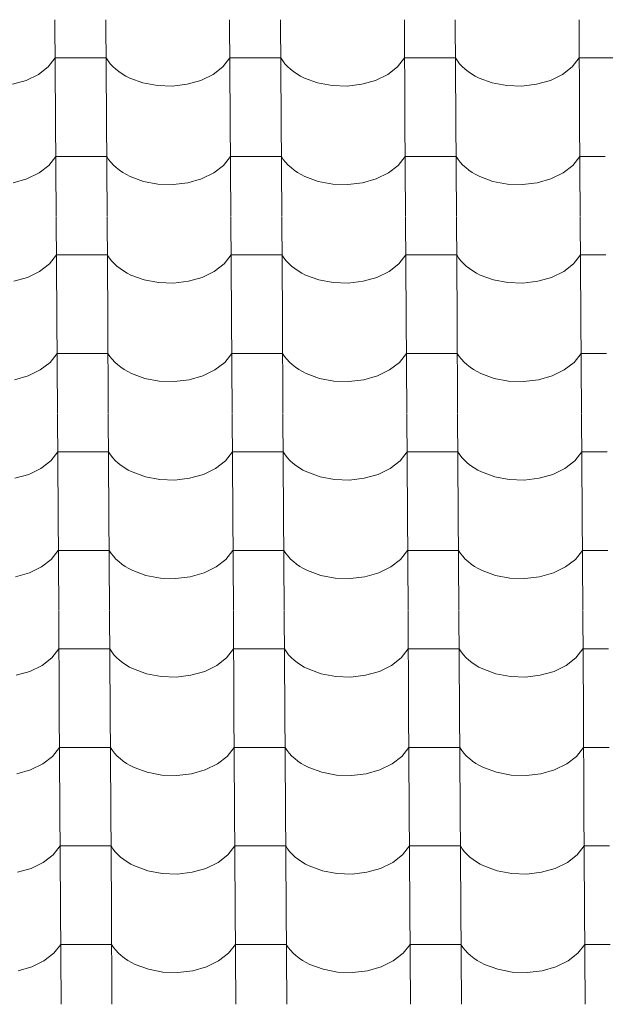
# Model space of a CAD drawing. Header units: millimetres. Extents: x -29001 to 109416, y -1251 to 13451.
# Tile 151 of 163: x -5852 to -5299, y 9032 to 9962. Entities that reach past the tile are written whole.
import ezdxf

# ---------------------------------------------------------------- set-up
doc = ezdxf.new("R2010")
doc.units = ezdxf.units.MM
doc.header["$MEASUREMENT"] = 0
doc.layers.add('POHLED JIŽNÍ_1_Konstrukce - nosné', color=7, linetype='Continuous')
doc.layers.add('POHLED JIŽNÍ_1_Nové_Výplně - Povrchové', color=7, linetype='Continuous')

# ---------------------------------------------------------------- blocks, each defined once
blk = doc.blocks.new('*X1', base_point=(-31394.74, -25864.88))
at = {"layer": 'POHLED JIŽNÍ_1_Nové_Výplně - Povrchové', "color": 21, "linetype": 'Continuous', "lineweight": 20, "true_color": 0xffaaaa}
for p, q in [((-5818.68, 9962.19), (-5818.1, 9869.52)), ((-5770.65, 9962.19), (-5770.07, 9869.52)), ((-5653.69, 9962.19), (-5653.11, 9869.52)), ((-5605.65, 9962.19), (-5605.07, 9869.52)), ((-5488.69, 9962.19), (-5488.11, 9869.52)), ((-5440.65, 9962.19), (-5440.07, 9869.52)), ((-5323.69, 9962.19), (-5323.11, 9869.52)), ((-5825.07, 9917.65), (-5818.46, 9926.04)), ((-5794.44, 9926.04), (-5818.46, 9926.04)), ((-5770.42, 9926.04), (-5794.44, 9926.04)), ((-5770.42, 9926.04), (-5768.58, 9923.24)), ((-5768.58, 9923.24), (-5766.44, 9920.55)), ((-5766.44, 9920.55), (-5764.02, 9917.96)), ((-5660.08, 9917.65), (-5653.46, 9926.04)), ((-5629.44, 9926.04), (-5653.46, 9926.04)), ((-5605.43, 9926.04), (-5629.44, 9926.04)), ((-5605.43, 9926.04), (-5603.58, 9923.24)), ((-5603.58, 9923.24), (-5601.45, 9920.55)), ((-5601.45, 9920.55), (-5599.02, 9917.96)), ((-5495.08, 9917.65), (-5488.46, 9926.04)), ((-5464.45, 9926.04), (-5488.46, 9926.04)), ((-5440.43, 9926.04), (-5464.45, 9926.04)), ((-5440.43, 9926.04), (-5438.59, 9923.24)), ((-5438.59, 9923.24), (-5436.45, 9920.55)), ((-5436.45, 9920.55), (-5434.02, 9917.96)), ((-5330.08, 9917.65), (-5323.47, 9926.04)), ((-5299.45, 9926.04), (-5323.47, 9926.04)), ((-5275.43, 9926.04), (-5299.45, 9926.04)), ((-5834.34, 9910.48), (-5825.07, 9917.65)), ((-5764.02, 9917.96), (-5761.32, 9915.5)), ((-5761.32, 9915.5), (-5758.37, 9913.17)), ((-5758.37, 9913.17), (-5755.17, 9910.99)), ((-5669.34, 9910.48), (-5660.08, 9917.65)), ((-5599.02, 9917.96), (-5596.33, 9915.5)), ((-5596.33, 9915.5), (-5593.37, 9913.17)), ((-5593.37, 9913.17), (-5590.17, 9910.99)), ((-5504.34, 9910.48), (-5495.08, 9917.65)), ((-5434.02, 9917.96), (-5431.33, 9915.5)), ((-5431.33, 9915.5), (-5428.37, 9913.17)), ((-5428.37, 9913.17), (-5425.18, 9910.99)), ((-5339.35, 9910.48), (-5330.08, 9917.65)), ((-5858.82, 9901.16), (-5845.78, 9904.89)), ((-5845.78, 9904.89), (-5834.34, 9910.48)), ((-5755.17, 9910.99), (-5751.75, 9908.97)), ((-5751.75, 9908.97), (-5748.11, 9907.12)), ((-5748.11, 9907.12), (-5735.64, 9902.55)), ((-5735.64, 9902.55), (-5721.96, 9899.96)), ((-5693.82, 9901.16), (-5680.78, 9904.89)), ((-5680.78, 9904.89), (-5669.34, 9910.48)), ((-5590.17, 9910.99), (-5586.75, 9908.97)), ((-5586.75, 9908.97), (-5583.11, 9907.12)), ((-5583.11, 9907.12), (-5570.64, 9902.55)), ((-5570.64, 9902.55), (-5556.97, 9899.96)), ((-5528.82, 9901.16), (-5515.79, 9904.89)), ((-5515.79, 9904.89), (-5504.34, 9910.48)), ((-5425.18, 9910.99), (-5421.75, 9908.97)), ((-5421.75, 9908.97), (-5418.12, 9907.12)), ((-5418.12, 9907.12), (-5405.65, 9902.55)), ((-5405.65, 9902.55), (-5391.97, 9899.96)), ((-5363.82, 9901.16), (-5350.79, 9904.89)), ((-5350.79, 9904.89), (-5339.35, 9910.48)), ((-5721.96, 9899.96), (-5707.78, 9899.49)), ((-5707.78, 9899.49), (-5693.82, 9901.16)), ((-5556.97, 9899.96), (-5542.79, 9899.49)), ((-5542.79, 9899.49), (-5528.82, 9901.16)), ((-5391.97, 9899.96), (-5377.79, 9899.49)), ((-5377.79, 9899.49), (-5363.82, 9901.16)), ((-5818.1, 9869.18), (-5817.52, 9776.51)), ((-5770.07, 9869.18), (-5769.49, 9776.51)), ((-5653.1, 9869.18), (-5652.53, 9776.51)), ((-5605.07, 9869.18), (-5604.49, 9776.51)), ((-5488.11, 9869.18), (-5487.53, 9776.51)), ((-5440.07, 9869.18), (-5439.49, 9776.51)), ((-5323.11, 9869.18), (-5322.53, 9776.51)), ((-5824.49, 9824.64), (-5817.88, 9833.03)), ((-5793.86, 9833.03), (-5817.88, 9833.03)), ((-5769.84, 9833.03), (-5793.86, 9833.03)), ((-5769.84, 9833.03), (-5768, 9830.23)), ((-5768, 9830.23), (-5765.86, 9827.54)), ((-5765.86, 9827.54), (-5763.44, 9824.95)), ((-5659.49, 9824.64), (-5652.88, 9833.03)), ((-5628.86, 9833.03), (-5652.88, 9833.03)), ((-5604.84, 9833.03), (-5628.86, 9833.03)), ((-5604.84, 9833.03), (-5603, 9830.23)), ((-5603, 9830.23), (-5600.86, 9827.54)), ((-5600.86, 9827.54), (-5598.44, 9824.95)), ((-5494.5, 9824.64), (-5487.88, 9833.03)), ((-5463.86, 9833.03), (-5487.88, 9833.03)), ((-5439.85, 9833.03), (-5463.86, 9833.03)), ((-5439.85, 9833.03), (-5438.01, 9830.23)), ((-5438.01, 9830.23), (-5435.87, 9827.54)), ((-5435.87, 9827.54), (-5433.44, 9824.95)), ((-5329.5, 9824.64), (-5322.88, 9833.03)), ((-5298.87, 9833.03), (-5322.88, 9833.03)), ((-5833.76, 9817.47), (-5824.49, 9824.64)), ((-5763.44, 9824.95), (-5760.74, 9822.49)), ((-5760.74, 9822.49), (-5757.79, 9820.16)), ((-5757.79, 9820.16), (-5754.59, 9817.98)), ((-5668.76, 9817.47), (-5659.49, 9824.64)), ((-5598.44, 9824.95), (-5595.74, 9822.49)), ((-5595.74, 9822.49), (-5592.79, 9820.16)), ((-5592.79, 9820.16), (-5589.59, 9817.98)), ((-5503.76, 9817.47), (-5494.5, 9824.64)), ((-5433.44, 9824.95), (-5430.75, 9822.49)), ((-5430.75, 9822.49), (-5427.79, 9820.16)), ((-5427.79, 9820.16), (-5424.59, 9817.98)), ((-5338.76, 9817.47), (-5329.5, 9824.64)), ((-5858.23, 9808.15), (-5845.2, 9811.88)), ((-5845.2, 9811.88), (-5833.76, 9817.47)), ((-5754.59, 9817.98), (-5751.16, 9815.96)), ((-5751.16, 9815.96), (-5747.53, 9814.11)), ((-5747.53, 9814.11), (-5735.06, 9809.54)), ((-5735.06, 9809.54), (-5721.38, 9806.95)), ((-5693.24, 9808.15), (-5680.2, 9811.88)), ((-5680.2, 9811.88), (-5668.76, 9817.47)), ((-5589.59, 9817.98), (-5586.17, 9815.96)), ((-5586.17, 9815.96), (-5582.53, 9814.11)), ((-5582.53, 9814.11), (-5570.06, 9809.54)), ((-5570.06, 9809.54), (-5556.39, 9806.95)), ((-5528.24, 9808.15), (-5515.2, 9811.88)), ((-5515.2, 9811.88), (-5503.76, 9817.47)), ((-5424.59, 9817.98), (-5421.17, 9815.96)), ((-5421.17, 9815.96), (-5417.54, 9814.11)), ((-5417.54, 9814.11), (-5405.06, 9809.54)), ((-5405.06, 9809.54), (-5391.39, 9806.95)), ((-5363.24, 9808.15), (-5350.21, 9811.88)), ((-5350.21, 9811.88), (-5338.76, 9817.47)), ((-5721.38, 9806.95), (-5707.2, 9806.48)), ((-5707.2, 9806.48), (-5693.24, 9808.15)), ((-5556.39, 9806.95), (-5542.2, 9806.48)), ((-5542.2, 9806.48), (-5528.24, 9808.15)), ((-5391.39, 9806.95), (-5377.21, 9806.48)), ((-5377.21, 9806.48), (-5363.24, 9808.15)), ((-5817.52, 9776.17), (-5816.94, 9683.5)), ((-5769.49, 9776.17), (-5768.91, 9683.5)), ((-5652.52, 9776.17), (-5651.94, 9683.5)), ((-5604.49, 9776.17), (-5603.91, 9683.5)), ((-5487.53, 9776.17), (-5486.95, 9683.5)), ((-5439.49, 9776.17), (-5438.91, 9683.5)), ((-5322.53, 9776.17), (-5321.95, 9683.5)), ((-5823.91, 9731.63), (-5817.29, 9740.02)), ((-5793.28, 9740.02), (-5817.29, 9740.02)), ((-5769.26, 9740.02), (-5793.28, 9740.02)), ((-5769.26, 9740.02), (-5767.42, 9737.22)), ((-5767.42, 9737.22), (-5765.28, 9734.53)), ((-5658.91, 9731.63), (-5652.3, 9740.02)), ((-5628.28, 9740.02), (-5652.3, 9740.02)), ((-5604.26, 9740.02), (-5628.28, 9740.02)), ((-5604.26, 9740.02), (-5602.42, 9737.22)), ((-5602.42, 9737.22), (-5600.28, 9734.53)), ((-5493.92, 9731.63), (-5487.3, 9740.02)), ((-5463.28, 9740.02), (-5487.3, 9740.02)), ((-5439.27, 9740.02), (-5463.28, 9740.02)), ((-5439.27, 9740.02), (-5437.42, 9737.22)), ((-5437.42, 9737.22), (-5435.29, 9734.53)), ((-5328.92, 9731.63), (-5322.3, 9740.02)), ((-5298.29, 9740.02), (-5322.3, 9740.02)), ((-5833.18, 9724.46), (-5823.91, 9731.63)), ((-5765.28, 9734.53), (-5762.86, 9731.94)), ((-5762.86, 9731.94), (-5760.16, 9729.48)), ((-5760.16, 9729.48), (-5757.2, 9727.15)), ((-5757.2, 9727.15), (-5754.01, 9724.97)), ((-5668.18, 9724.46), (-5658.91, 9731.63)), ((-5600.28, 9734.53), (-5597.86, 9731.94)), ((-5597.86, 9731.94), (-5595.16, 9729.48)), ((-5595.16, 9729.48), (-5592.21, 9727.15)), ((-5592.21, 9727.15), (-5589.01, 9724.97)), ((-5503.18, 9724.46), (-5493.92, 9731.63)), ((-5435.29, 9734.53), (-5432.86, 9731.94)), ((-5432.86, 9731.94), (-5430.17, 9729.48)), ((-5430.17, 9729.48), (-5427.21, 9727.15)), ((-5427.21, 9727.15), (-5424.01, 9724.97)), ((-5338.18, 9724.46), (-5328.92, 9731.63)), ((-5857.65, 9715.14), (-5844.62, 9718.87)), ((-5844.62, 9718.87), (-5833.18, 9724.46)), ((-5754.01, 9724.97), (-5750.58, 9722.95)), ((-5750.58, 9722.95), (-5746.95, 9721.1)), ((-5746.95, 9721.1), (-5734.48, 9716.53)), ((-5734.48, 9716.53), (-5720.8, 9713.94)), ((-5692.66, 9715.14), (-5679.62, 9718.87)), ((-5679.62, 9718.87), (-5668.18, 9724.46)), ((-5589.01, 9724.97), (-5585.58, 9722.95)), ((-5585.58, 9722.95), (-5581.95, 9721.1)), ((-5581.95, 9721.1), (-5569.48, 9716.53)), ((-5569.48, 9716.53), (-5555.8, 9713.94)), ((-5527.66, 9715.14), (-5514.62, 9718.87)), ((-5514.62, 9718.87), (-5503.18, 9724.46)), ((-5424.01, 9724.97), (-5420.59, 9722.95)), ((-5420.59, 9722.95), (-5416.95, 9721.1)), ((-5416.95, 9721.1), (-5404.48, 9716.53)), ((-5404.48, 9716.53), (-5390.81, 9713.94)), ((-5362.66, 9715.14), (-5349.62, 9718.87)), ((-5349.62, 9718.87), (-5338.18, 9724.46)), ((-5720.8, 9713.94), (-5706.62, 9713.47)), ((-5706.62, 9713.47), (-5692.66, 9715.14)), ((-5555.8, 9713.94), (-5541.62, 9713.47)), ((-5541.62, 9713.47), (-5527.66, 9715.14)), ((-5390.81, 9713.94), (-5376.63, 9713.47)), ((-5376.63, 9713.47), (-5362.66, 9715.14)), ((-5816.94, 9683.16), (-5816.36, 9590.49)), ((-5768.9, 9683.16), (-5768.33, 9590.49)), ((-5651.94, 9683.16), (-5651.36, 9590.49)), ((-5603.91, 9683.16), (-5603.33, 9590.49)), ((-5486.94, 9683.16), (-5486.36, 9590.49)), ((-5438.91, 9683.16), (-5438.33, 9590.49)), ((-5321.95, 9683.16), (-5321.37, 9590.49)), ((-5823.33, 9638.62), (-5816.71, 9647.01)), ((-5792.7, 9647.01), (-5816.71, 9647.01)), ((-5768.68, 9647.01), (-5792.7, 9647.01)), ((-5768.68, 9647.01), (-5766.84, 9644.22)), ((-5766.84, 9644.22), (-5764.7, 9641.52)), ((-5658.33, 9638.62), (-5651.72, 9647.01)), ((-5627.7, 9647.01), (-5651.72, 9647.01)), ((-5603.68, 9647.01), (-5627.7, 9647.01)), ((-5603.68, 9647.01), (-5601.84, 9644.22)), ((-5601.84, 9644.22), (-5599.7, 9641.52)), ((-5493.33, 9638.62), (-5486.72, 9647.01)), ((-5462.7, 9647.01), (-5486.72, 9647.01)), ((-5438.68, 9647.01), (-5462.7, 9647.01)), ((-5438.68, 9647.01), (-5436.84, 9644.22)), ((-5436.84, 9644.22), (-5434.7, 9641.52)), ((-5328.34, 9638.62), (-5321.72, 9647.01)), ((-5297.7, 9647.01), (-5321.72, 9647.01)), ((-5832.59, 9631.45), (-5823.33, 9638.62)), ((-5764.7, 9641.52), (-5762.28, 9638.93)), ((-5762.28, 9638.93), (-5759.58, 9636.47)), ((-5759.58, 9636.47), (-5756.62, 9634.14)), ((-5756.62, 9634.14), (-5753.43, 9631.96)), ((-5667.6, 9631.45), (-5658.33, 9638.62)), ((-5599.7, 9641.52), (-5597.28, 9638.93)), ((-5597.28, 9638.93), (-5594.58, 9636.47)), ((-5594.58, 9636.47), (-5591.63, 9634.14)), ((-5591.63, 9634.14), (-5588.43, 9631.96)), ((-5502.6, 9631.45), (-5493.33, 9638.62)), ((-5434.7, 9641.52), (-5432.28, 9638.93)), ((-5432.28, 9638.93), (-5429.58, 9636.47)), ((-5429.58, 9636.47), (-5426.63, 9634.14)), ((-5426.63, 9634.14), (-5423.43, 9631.96)), ((-5337.6, 9631.45), (-5328.34, 9638.62)), ((-5857.07, 9622.13), (-5844.04, 9625.86)), ((-5844.04, 9625.86), (-5832.59, 9631.45)), ((-5753.43, 9631.96), (-5750, 9629.94)), ((-5750, 9629.94), (-5746.37, 9628.1)), ((-5746.37, 9628.1), (-5733.9, 9623.52)), ((-5733.9, 9623.52), (-5720.22, 9620.94)), ((-5692.07, 9622.13), (-5679.04, 9625.86)), ((-5679.04, 9625.86), (-5667.6, 9631.45)), ((-5588.43, 9631.96), (-5585, 9629.94)), ((-5585, 9629.94), (-5581.37, 9628.1)), ((-5581.37, 9628.1), (-5568.9, 9623.52)), ((-5568.9, 9623.52), (-5555.22, 9620.94)), ((-5527.08, 9622.13), (-5514.04, 9625.86)), ((-5514.04, 9625.86), (-5502.6, 9631.45)), ((-5423.43, 9631.96), (-5420.01, 9629.94)), ((-5420.01, 9629.94), (-5416.37, 9628.1)), ((-5416.37, 9628.1), (-5403.9, 9623.52)), ((-5403.9, 9623.52), (-5390.23, 9620.94)), ((-5362.08, 9622.13), (-5349.04, 9625.86)), ((-5349.04, 9625.86), (-5337.6, 9631.45)), ((-5720.22, 9620.94), (-5706.04, 9620.46)), ((-5706.04, 9620.46), (-5692.07, 9622.13)), ((-5555.22, 9620.94), (-5541.04, 9620.46)), ((-5541.04, 9620.46), (-5527.08, 9622.13)), ((-5390.23, 9620.94), (-5376.04, 9620.46)), ((-5376.04, 9620.46), (-5362.08, 9622.13)), ((-5816.36, 9590.16), (-5815.78, 9497.48)), ((-5768.32, 9590.16), (-5767.74, 9497.48)), ((-5651.36, 9590.16), (-5650.78, 9497.48)), ((-5603.33, 9590.16), (-5602.75, 9497.48)), ((-5486.36, 9590.16), (-5485.78, 9497.48)), ((-5438.33, 9590.16), (-5437.75, 9497.48)), ((-5321.37, 9590.16), (-5320.79, 9497.48)), ((-5822.75, 9545.61), (-5816.13, 9554)), ((-5792.11, 9554), (-5816.13, 9554)), ((-5768.1, 9554), (-5792.11, 9554)), ((-5768.1, 9554), (-5766.26, 9551.21)), ((-5766.26, 9551.21), (-5764.12, 9548.51)), ((-5657.75, 9545.61), (-5651.13, 9554)), ((-5627.12, 9554), (-5651.13, 9554)), ((-5603.1, 9554), (-5627.12, 9554)), ((-5603.1, 9554), (-5601.26, 9551.21)), ((-5601.26, 9551.21), (-5599.12, 9548.51)), ((-5492.75, 9545.61), (-5486.14, 9554)), ((-5462.12, 9554), (-5486.14, 9554)), ((-5438.1, 9554), (-5462.12, 9554)), ((-5438.1, 9554), (-5436.26, 9551.21)), ((-5436.26, 9551.21), (-5434.12, 9548.51)), ((-5327.75, 9545.61), (-5321.14, 9554)), ((-5297.12, 9554), (-5321.14, 9554)), ((-5832.01, 9538.44), (-5822.75, 9545.61)), ((-5764.12, 9548.51), (-5761.69, 9545.92)), ((-5761.69, 9545.92), (-5759, 9543.46)), ((-5759, 9543.46), (-5756.04, 9541.13)), ((-5756.04, 9541.13), (-5752.84, 9538.95)), ((-5667.01, 9538.44), (-5657.75, 9545.61)), ((-5599.12, 9548.51), (-5596.7, 9545.92)), ((-5596.7, 9545.92), (-5594, 9543.46)), ((-5594, 9543.46), (-5591.04, 9541.13)), ((-5591.04, 9541.13), (-5587.85, 9538.95)), ((-5502.02, 9538.44), (-5492.75, 9545.61)), ((-5434.12, 9548.51), (-5431.7, 9545.92)), ((-5431.7, 9545.92), (-5429, 9543.46)), ((-5429, 9543.46), (-5426.05, 9541.13)), ((-5426.05, 9541.13), (-5422.85, 9538.95)), ((-5337.02, 9538.44), (-5327.75, 9545.61)), ((-5856.49, 9529.13), (-5843.45, 9532.85)), ((-5843.45, 9532.85), (-5832.01, 9538.44)), ((-5752.84, 9538.95), (-5749.42, 9536.93)), ((-5749.42, 9536.93), (-5745.79, 9535.09)), ((-5745.79, 9535.09), (-5733.31, 9530.51)), ((-5733.31, 9530.51), (-5719.64, 9527.93)), ((-5691.49, 9529.13), (-5678.46, 9532.85)), ((-5678.46, 9532.85), (-5667.01, 9538.44)), ((-5587.85, 9538.95), (-5584.42, 9536.93)), ((-5584.42, 9536.93), (-5580.79, 9535.09)), ((-5580.79, 9535.09), (-5568.32, 9530.51)), ((-5568.32, 9530.51), (-5554.64, 9527.93)), ((-5526.49, 9529.13), (-5513.46, 9532.85)), ((-5513.46, 9532.85), (-5502.02, 9538.44)), ((-5422.85, 9538.95), (-5419.42, 9536.93)), ((-5419.42, 9536.93), (-5415.79, 9535.09)), ((-5415.79, 9535.09), (-5403.32, 9530.51)), ((-5403.32, 9530.51), (-5389.64, 9527.93)), ((-5361.5, 9529.13), (-5348.46, 9532.85)), ((-5348.46, 9532.85), (-5337.02, 9538.44)), ((-5719.64, 9527.93), (-5705.46, 9527.46)), ((-5705.46, 9527.46), (-5691.49, 9529.13)), ((-5554.64, 9527.93), (-5540.46, 9527.46)), ((-5540.46, 9527.46), (-5526.49, 9529.13)), ((-5389.64, 9527.93), (-5375.46, 9527.46)), ((-5375.46, 9527.46), (-5361.5, 9529.13)), ((-5815.78, 9497.15), (-5815.2, 9404.47)), ((-5767.74, 9497.15), (-5767.16, 9404.47)), ((-5650.78, 9497.15), (-5650.2, 9404.47)), ((-5602.74, 9497.15), (-5602.16, 9404.47)), ((-5485.78, 9497.15), (-5485.2, 9404.47)), ((-5437.75, 9497.15), (-5437.17, 9404.47)), ((-5320.78, 9497.15), (-5320.2, 9404.47)), ((-5822.17, 9452.6), (-5815.55, 9460.99)), ((-5791.53, 9460.99), (-5815.55, 9460.99)), ((-5767.52, 9460.99), (-5791.53, 9460.99)), ((-5767.52, 9460.99), (-5765.67, 9458.2)), ((-5765.67, 9458.2), (-5763.54, 9455.5)), ((-5657.17, 9452.6), (-5650.55, 9460.99)), ((-5626.54, 9460.99), (-5650.55, 9460.99)), ((-5602.52, 9460.99), (-5626.54, 9460.99)), ((-5602.52, 9460.99), (-5600.68, 9458.2)), ((-5600.68, 9458.2), (-5598.54, 9455.5)), ((-5492.17, 9452.6), (-5485.56, 9460.99)), ((-5461.54, 9460.99), (-5485.56, 9460.99)), ((-5437.52, 9460.99), (-5461.54, 9460.99)), ((-5437.52, 9460.99), (-5435.68, 9458.2)), ((-5435.68, 9458.2), (-5433.54, 9455.5)), ((-5327.17, 9452.6), (-5320.56, 9460.99)), ((-5296.54, 9460.99), (-5320.56, 9460.99)), ((-5831.43, 9445.43), (-5822.17, 9452.6)), ((-5763.54, 9455.5), (-5761.11, 9452.91)), ((-5761.11, 9452.91), (-5758.42, 9450.45)), ((-5758.42, 9450.45), (-5755.46, 9448.12)), ((-5755.46, 9448.12), (-5752.26, 9445.94)), ((-5666.43, 9445.43), (-5657.17, 9452.6)), ((-5598.54, 9455.5), (-5596.11, 9452.91)), ((-5596.11, 9452.91), (-5593.42, 9450.45)), ((-5593.42, 9450.45), (-5590.46, 9448.12)), ((-5590.46, 9448.12), (-5587.26, 9445.94)), ((-5501.44, 9445.43), (-5492.17, 9452.6)), ((-5433.54, 9455.5), (-5431.12, 9452.91)), ((-5431.12, 9452.91), (-5428.42, 9450.45)), ((-5428.42, 9450.45), (-5425.47, 9448.12)), ((-5425.47, 9448.12), (-5422.27, 9445.94)), ((-5336.44, 9445.43), (-5327.17, 9452.6)), ((-5855.91, 9436.12), (-5842.87, 9439.84)), ((-5842.87, 9439.84), (-5831.43, 9445.43)), ((-5752.26, 9445.94), (-5748.84, 9443.93)), ((-5748.84, 9443.93), (-5745.2, 9442.08)), ((-5745.2, 9442.08), (-5732.73, 9437.5)), ((-5732.73, 9437.5), (-5719.06, 9434.92)), ((-5690.91, 9436.12), (-5677.88, 9439.84)), ((-5677.88, 9439.84), (-5666.43, 9445.43)), ((-5587.26, 9445.94), (-5583.84, 9443.93)), ((-5583.84, 9443.93), (-5580.21, 9442.08)), ((-5580.21, 9442.08), (-5567.73, 9437.5)), ((-5567.73, 9437.5), (-5554.06, 9434.92)), ((-5525.91, 9436.12), (-5512.88, 9439.84)), ((-5512.88, 9439.84), (-5501.44, 9445.43)), ((-5422.27, 9445.94), (-5418.84, 9443.93)), ((-5418.84, 9443.93), (-5415.21, 9442.08)), ((-5415.21, 9442.08), (-5402.74, 9437.5)), ((-5402.74, 9437.5), (-5389.06, 9434.92)), ((-5360.92, 9436.12), (-5347.88, 9439.84)), ((-5347.88, 9439.84), (-5336.44, 9445.43)), ((-5719.06, 9434.92), (-5704.88, 9434.45)), ((-5704.88, 9434.45), (-5690.91, 9436.12)), ((-5554.06, 9434.92), (-5539.88, 9434.45)), ((-5539.88, 9434.45), (-5525.91, 9436.12)), ((-5389.06, 9434.92), (-5374.88, 9434.45)), ((-5374.88, 9434.45), (-5360.92, 9436.12)), ((-5815.19, 9404.14), (-5814.61, 9311.46)), ((-5767.16, 9404.14), (-5766.58, 9311.46)), ((-5650.2, 9404.14), (-5649.62, 9311.46)), ((-5602.16, 9404.14), (-5601.58, 9311.46)), ((-5485.2, 9404.14), (-5484.62, 9311.46)), ((-5437.17, 9404.14), (-5436.59, 9311.46)), ((-5320.2, 9404.14), (-5319.62, 9311.46)), ((-5821.58, 9359.59), (-5814.97, 9367.98)), ((-5790.95, 9367.98), (-5814.97, 9367.98)), ((-5766.93, 9367.98), (-5790.95, 9367.98)), ((-5766.93, 9367.98), (-5765.09, 9365.19)), ((-5765.09, 9365.19), (-5762.95, 9362.49)), ((-5656.59, 9359.59), (-5649.97, 9367.98)), ((-5625.95, 9367.98), (-5649.97, 9367.98)), ((-5601.94, 9367.98), (-5625.95, 9367.98)), ((-5601.94, 9367.98), (-5600.09, 9365.19)), ((-5600.09, 9365.19), (-5597.96, 9362.49)), ((-5491.59, 9359.59), (-5484.97, 9367.98)), ((-5460.96, 9367.98), (-5484.97, 9367.98)), ((-5436.94, 9367.98), (-5460.96, 9367.98)), ((-5436.94, 9367.98), (-5435.1, 9365.19)), ((-5435.1, 9365.19), (-5432.96, 9362.49)), ((-5326.59, 9359.59), (-5319.98, 9367.98)), ((-5295.96, 9367.98), (-5319.98, 9367.98)), ((-5830.85, 9352.42), (-5821.58, 9359.59)), ((-5762.95, 9362.49), (-5760.53, 9359.9)), ((-5760.53, 9359.9), (-5757.83, 9357.44)), ((-5757.83, 9357.44), (-5754.88, 9355.11)), ((-5754.88, 9355.11), (-5751.68, 9352.93)), ((-5665.85, 9352.42), (-5656.59, 9359.59)), ((-5597.96, 9362.49), (-5595.53, 9359.9)), ((-5595.53, 9359.9), (-5592.84, 9357.44)), ((-5592.84, 9357.44), (-5589.88, 9355.11)), ((-5589.88, 9355.11), (-5586.68, 9352.93)), ((-5500.85, 9352.42), (-5491.59, 9359.59)), ((-5432.96, 9362.49), (-5430.54, 9359.9)), ((-5430.54, 9359.9), (-5427.84, 9357.44)), ((-5427.84, 9357.44), (-5424.88, 9355.11)), ((-5424.88, 9355.11), (-5421.69, 9352.93)), ((-5335.86, 9352.42), (-5326.59, 9359.59)), ((-5855.33, 9343.11), (-5842.29, 9346.83)), ((-5842.29, 9346.83), (-5830.85, 9352.42)), ((-5751.68, 9352.93), (-5748.26, 9350.92)), ((-5748.26, 9350.92), (-5744.62, 9349.07)), ((-5744.62, 9349.07), (-5732.15, 9344.5)), ((-5732.15, 9344.5), (-5718.48, 9341.91)), ((-5690.33, 9343.11), (-5677.29, 9346.83)), ((-5677.29, 9346.83), (-5665.85, 9352.42)), ((-5586.68, 9352.93), (-5583.26, 9350.92)), ((-5583.26, 9350.92), (-5579.63, 9349.07)), ((-5579.63, 9349.07), (-5567.15, 9344.5)), ((-5567.15, 9344.5), (-5553.48, 9341.91)), ((-5525.33, 9343.11), (-5512.3, 9346.83)), ((-5512.3, 9346.83), (-5500.85, 9352.42)), ((-5421.69, 9352.93), (-5418.26, 9350.92)), ((-5418.26, 9350.92), (-5414.63, 9349.07)), ((-5414.63, 9349.07), (-5402.16, 9344.5)), ((-5402.16, 9344.5), (-5388.48, 9341.91)), ((-5360.33, 9343.11), (-5347.3, 9346.83)), ((-5347.3, 9346.83), (-5335.86, 9352.42)), ((-5718.48, 9341.91), (-5704.29, 9341.44)), ((-5704.29, 9341.44), (-5690.33, 9343.11)), ((-5553.48, 9341.91), (-5539.3, 9341.44)), ((-5539.3, 9341.44), (-5525.33, 9343.11)), ((-5388.48, 9341.91), (-5374.3, 9341.44)), ((-5374.3, 9341.44), (-5360.33, 9343.11)), ((-5814.61, 9311.13), (-5814.03, 9218.45)), ((-5766.58, 9311.13), (-5766, 9218.45)), ((-5649.62, 9311.13), (-5649.04, 9218.45)), ((-5601.58, 9311.13), (-5601, 9218.45)), ((-5484.62, 9311.13), (-5484.04, 9218.45)), ((-5436.58, 9311.13), (-5436, 9218.45)), ((-5319.62, 9311.13), (-5319.04, 9218.45)), ((-5821, 9266.59), (-5814.39, 9274.97)), ((-5790.37, 9274.97), (-5814.39, 9274.97)), ((-5766.35, 9274.97), (-5790.37, 9274.97)), ((-5766.35, 9274.97), (-5764.51, 9272.18)), ((-5764.51, 9272.18), (-5762.37, 9269.48)), ((-5656, 9266.59), (-5649.39, 9274.97)), ((-5625.37, 9274.97), (-5649.39, 9274.97)), ((-5601.35, 9274.97), (-5625.37, 9274.97)), ((-5601.35, 9274.97), (-5599.51, 9272.18)), ((-5599.51, 9272.18), (-5597.38, 9269.48)), ((-5491.01, 9266.59), (-5484.39, 9274.97)), ((-5460.37, 9274.97), (-5484.39, 9274.97)), ((-5436.36, 9274.97), (-5460.37, 9274.97)), ((-5436.36, 9274.97), (-5434.52, 9272.18)), ((-5434.52, 9272.18), (-5432.38, 9269.48)), ((-5326.01, 9266.59), (-5319.39, 9274.97)), ((-5295.38, 9274.97), (-5319.39, 9274.97)), ((-5830.27, 9259.41), (-5821, 9266.59)), ((-5762.37, 9269.48), (-5759.95, 9266.9)), ((-5759.95, 9266.9), (-5757.25, 9264.43)), ((-5757.25, 9264.43), (-5754.3, 9262.1)), ((-5754.3, 9262.1), (-5751.1, 9259.93)), ((-5665.27, 9259.41), (-5656, 9266.59)), ((-5597.38, 9269.48), (-5594.95, 9266.9)), ((-5594.95, 9266.9), (-5592.26, 9264.43)), ((-5592.26, 9264.43), (-5589.3, 9262.1)), ((-5589.3, 9262.1), (-5586.1, 9259.93)), ((-5500.27, 9259.41), (-5491.01, 9266.59)), ((-5432.38, 9269.48), (-5429.95, 9266.9)), ((-5429.95, 9266.9), (-5427.26, 9264.43)), ((-5427.26, 9264.43), (-5424.3, 9262.1)), ((-5424.3, 9262.1), (-5421.1, 9259.93)), ((-5335.28, 9259.41), (-5326.01, 9266.59)), ((-5854.75, 9250.1), (-5841.71, 9253.82)), ((-5841.71, 9253.82), (-5830.27, 9259.41)), ((-5751.1, 9259.93), (-5747.67, 9257.91)), ((-5747.67, 9257.91), (-5744.04, 9256.06)), ((-5744.04, 9256.06), (-5731.57, 9251.49)), ((-5731.57, 9251.49), (-5717.89, 9248.9)), ((-5689.75, 9250.1), (-5676.71, 9253.82)), ((-5676.71, 9253.82), (-5665.27, 9259.41)), ((-5586.1, 9259.93), (-5582.68, 9257.91)), ((-5582.68, 9257.91), (-5579.04, 9256.06)), ((-5579.04, 9256.06), (-5566.57, 9251.49)), ((-5566.57, 9251.49), (-5552.9, 9248.9)), ((-5524.75, 9250.1), (-5511.71, 9253.82)), ((-5511.71, 9253.82), (-5500.27, 9259.41)), ((-5421.1, 9259.93), (-5417.68, 9257.91)), ((-5417.68, 9257.91), (-5414.05, 9256.06)), ((-5414.05, 9256.06), (-5401.57, 9251.49)), ((-5401.57, 9251.49), (-5387.9, 9248.9)), ((-5359.75, 9250.1), (-5346.72, 9253.82)), ((-5346.72, 9253.82), (-5335.28, 9259.41)), ((-5717.89, 9248.9), (-5703.71, 9248.43)), ((-5703.71, 9248.43), (-5689.75, 9250.1)), ((-5552.9, 9248.9), (-5538.71, 9248.43)), ((-5538.71, 9248.43), (-5524.75, 9250.1)), ((-5387.9, 9248.9), (-5373.72, 9248.43)), ((-5373.72, 9248.43), (-5359.75, 9250.1)), ((-5814.03, 9218.12), (-5813.45, 9125.44)), ((-5766, 9218.12), (-5765.42, 9125.44)), ((-5649.03, 9218.12), (-5648.45, 9125.44)), ((-5601, 9218.12), (-5600.42, 9125.44)), ((-5484.04, 9218.12), (-5483.46, 9125.44)), ((-5436, 9218.12), (-5435.42, 9125.44)), ((-5319.04, 9218.12), (-5318.46, 9125.44)), ((-5820.42, 9173.58), (-5813.81, 9181.96)), ((-5789.79, 9181.96), (-5813.81, 9181.96)), ((-5765.77, 9181.96), (-5789.79, 9181.96)), ((-5765.77, 9181.96), (-5763.93, 9179.17)), ((-5763.93, 9179.17), (-5761.79, 9176.47)), ((-5655.42, 9173.58), (-5648.81, 9181.96)), ((-5624.79, 9181.96), (-5648.81, 9181.96)), ((-5600.77, 9181.96), (-5624.79, 9181.96)), ((-5600.77, 9181.96), (-5598.93, 9179.17)), ((-5598.93, 9179.17), (-5596.79, 9176.47)), ((-5490.43, 9173.58), (-5483.81, 9181.96)), ((-5459.79, 9181.96), (-5483.81, 9181.96)), ((-5435.78, 9181.96), (-5459.79, 9181.96)), ((-5435.78, 9181.96), (-5433.93, 9179.17)), ((-5433.93, 9179.17), (-5431.8, 9176.47)), ((-5325.43, 9173.58), (-5318.81, 9181.96)), ((-5294.8, 9181.96), (-5318.81, 9181.96)), ((-5829.69, 9166.4), (-5820.42, 9173.58)), ((-5761.79, 9176.47), (-5759.37, 9173.89)), ((-5759.37, 9173.89), (-5756.67, 9171.42)), ((-5756.67, 9171.42), (-5753.72, 9169.1)), ((-5753.72, 9169.1), (-5750.52, 9166.92)), ((-5664.69, 9166.4), (-5655.42, 9173.58)), ((-5596.79, 9176.47), (-5594.37, 9173.89)), ((-5594.37, 9173.89), (-5591.67, 9171.42)), ((-5591.67, 9171.42), (-5588.72, 9169.1)), ((-5588.72, 9169.1), (-5585.52, 9166.92)), ((-5499.69, 9166.4), (-5490.43, 9173.58)), ((-5431.8, 9176.47), (-5429.37, 9173.89)), ((-5429.37, 9173.89), (-5426.68, 9171.42)), ((-5426.68, 9171.42), (-5423.72, 9169.1)), ((-5423.72, 9169.1), (-5420.52, 9166.92)), ((-5334.69, 9166.4), (-5325.43, 9173.58)), ((-5854.16, 9157.09), (-5841.13, 9160.81)), ((-5841.13, 9160.81), (-5829.69, 9166.4)), ((-5750.52, 9166.92), (-5747.09, 9164.9)), ((-5747.09, 9164.9), (-5743.46, 9163.05)), ((-5743.46, 9163.05), (-5730.99, 9158.48)), ((-5730.99, 9158.48), (-5717.31, 9155.89)), ((-5689.17, 9157.09), (-5676.13, 9160.81)), ((-5676.13, 9160.81), (-5664.69, 9166.4)), ((-5585.52, 9166.92), (-5582.1, 9164.9)), ((-5582.1, 9164.9), (-5578.46, 9163.05)), ((-5578.46, 9163.05), (-5565.99, 9158.48)), ((-5565.99, 9158.48), (-5552.31, 9155.89)), ((-5524.17, 9157.09), (-5511.13, 9160.81)), ((-5511.13, 9160.81), (-5499.69, 9166.4)), ((-5420.52, 9166.92), (-5417.1, 9164.9)), ((-5417.1, 9164.9), (-5413.47, 9163.05)), ((-5413.47, 9163.05), (-5400.99, 9158.48)), ((-5400.99, 9158.48), (-5387.32, 9155.89)), ((-5359.17, 9157.09), (-5346.14, 9160.81)), ((-5346.14, 9160.81), (-5334.69, 9166.4)), ((-5717.31, 9155.89), (-5703.13, 9155.42)), ((-5703.13, 9155.42), (-5689.17, 9157.09)), ((-5552.31, 9155.89), (-5538.13, 9155.42)), ((-5538.13, 9155.42), (-5524.17, 9157.09)), ((-5387.32, 9155.89), (-5373.14, 9155.42)), ((-5373.14, 9155.42), (-5359.17, 9157.09)), ((-5813.45, 9125.11), (-5812.87, 9032.43)), ((-5765.42, 9125.11), (-5764.84, 9032.43)), ((-5648.45, 9125.11), (-5647.87, 9032.43)), ((-5600.42, 9125.11), (-5599.84, 9032.43)), ((-5483.45, 9125.11), (-5482.88, 9032.43)), ((-5435.42, 9125.11), (-5434.84, 9032.43)), ((-5318.46, 9125.11), (-5317.88, 9032.43)), ((-5819.84, 9080.57), (-5813.22, 9088.95)), ((-5789.21, 9088.95), (-5813.22, 9088.95)), ((-5765.19, 9088.95), (-5789.21, 9088.95)), ((-5765.19, 9088.95), (-5763.35, 9086.16)), ((-5763.35, 9086.16), (-5761.21, 9083.46)), ((-5654.84, 9080.57), (-5648.23, 9088.95)), ((-5624.21, 9088.95), (-5648.23, 9088.95)), ((-5600.19, 9088.95), (-5624.21, 9088.95)), ((-5600.19, 9088.95), (-5598.35, 9086.16)), ((-5598.35, 9086.16), (-5596.21, 9083.46)), ((-5489.84, 9080.57), (-5483.23, 9088.95)), ((-5459.21, 9088.95), (-5483.23, 9088.95)), ((-5435.19, 9088.95), (-5459.21, 9088.95)), ((-5435.19, 9088.95), (-5433.35, 9086.16)), ((-5433.35, 9086.16), (-5431.21, 9083.46)), ((-5324.85, 9080.57), (-5318.23, 9088.95)), ((-5294.21, 9088.95), (-5318.23, 9088.95)), ((-5829.1, 9073.4), (-5819.84, 9080.57)), ((-5761.21, 9083.46), (-5758.79, 9080.88)), ((-5758.79, 9080.88), (-5756.09, 9078.41)), ((-5756.09, 9078.41), (-5753.13, 9076.09)), ((-5753.13, 9076.09), (-5749.94, 9073.91)), ((-5664.11, 9073.4), (-5654.84, 9080.57)), ((-5596.21, 9083.46), (-5593.79, 9080.88)), ((-5593.79, 9080.88), (-5591.09, 9078.41)), ((-5591.09, 9078.41), (-5588.14, 9076.09)), ((-5588.14, 9076.09), (-5584.94, 9073.91)), ((-5499.11, 9073.4), (-5489.84, 9080.57)), ((-5431.21, 9083.46), (-5428.79, 9080.88)), ((-5428.79, 9080.88), (-5426.09, 9078.41)), ((-5426.09, 9078.41), (-5423.14, 9076.09)), ((-5423.14, 9076.09), (-5419.94, 9073.91)), ((-5334.11, 9073.4), (-5324.85, 9080.57)), ((-5853.58, 9064.08), (-5840.55, 9067.8)), ((-5840.55, 9067.8), (-5829.1, 9073.4)), ((-5749.94, 9073.91), (-5746.51, 9071.89)), ((-5746.51, 9071.89), (-5742.88, 9070.04)), ((-5742.88, 9070.04), (-5730.41, 9065.47)), ((-5730.41, 9065.47), (-5716.73, 9062.88)), ((-5688.58, 9064.08), (-5675.55, 9067.8)), ((-5675.55, 9067.8), (-5664.11, 9073.4)), ((-5584.94, 9073.91), (-5581.51, 9071.89)), ((-5581.51, 9071.89), (-5577.88, 9070.04)), ((-5577.88, 9070.04), (-5565.41, 9065.47)), ((-5565.41, 9065.47), (-5551.73, 9062.88)), ((-5523.59, 9064.08), (-5510.55, 9067.8)), ((-5510.55, 9067.8), (-5499.11, 9073.4)), ((-5419.94, 9073.91), (-5416.52, 9071.89)), ((-5416.52, 9071.89), (-5412.88, 9070.04)), ((-5412.88, 9070.04), (-5400.41, 9065.47)), ((-5400.41, 9065.47), (-5386.74, 9062.88)), ((-5358.59, 9064.08), (-5345.55, 9067.8)), ((-5345.55, 9067.8), (-5334.11, 9073.4)), ((-5716.73, 9062.88), (-5702.55, 9062.41)), ((-5702.55, 9062.41), (-5688.58, 9064.08)), ((-5551.73, 9062.88), (-5537.55, 9062.41)), ((-5537.55, 9062.41), (-5523.59, 9064.08)), ((-5386.74, 9062.88), (-5372.55, 9062.41)), ((-5372.55, 9062.41), (-5358.59, 9064.08))]:
    blk.add_line(p, q, dxfattribs=at)

msp = doc.modelspace()

# ---------------------------------------------------------------- block references
at = {"layer": 'POHLED JIŽNÍ_1_Konstrukce - nosné', "color": 9, "linetype": 'Continuous', "lineweight": 13}
msp.add_blockref('*X1', (-31394.74, -25864.88), dxfattribs=at)

doc.saveas('drawing.dxf')
